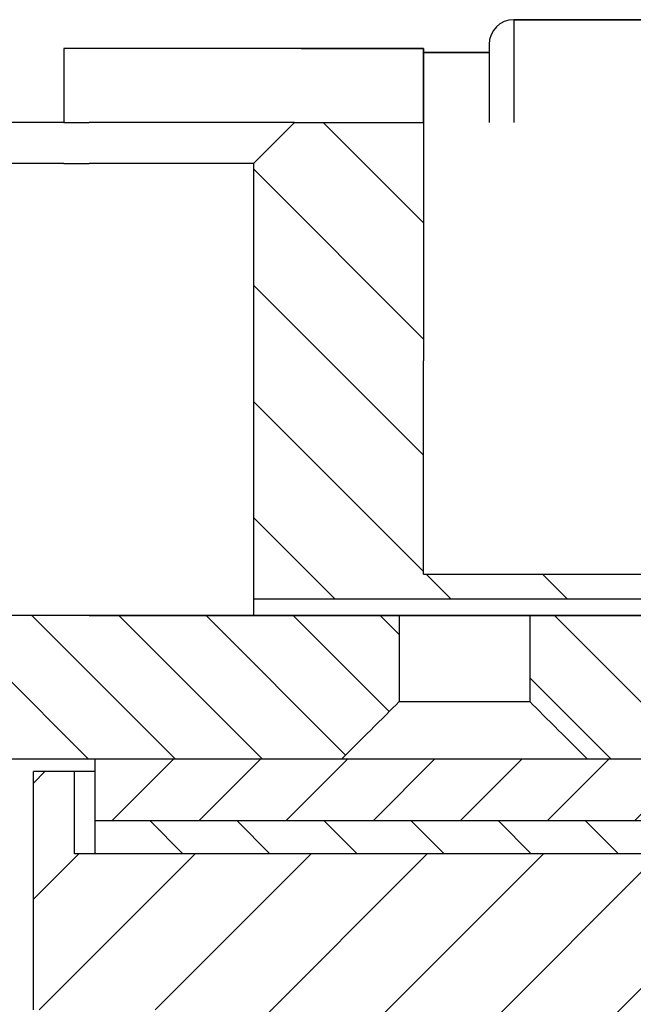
# Model space of a CAD drawing. Extents: x -1809 to 6113, y -4129 to 1471.
# Tile 5 of 197: x -91 to -76, y -2775 to -2751. Entities that reach past the tile are written whole.
import ezdxf

# ---------------------------------------------------------------- set-up
doc = ezdxf.new("R2010")
doc.units = 0
doc.linetypes.add('DASHED', pattern=[15, 7, -8])
doc.layers.get('0').update_dxf_attribs({"linetype": 'CONTINUOUS'})
doc.layers.add('1', color=7, linetype='CONTINUOUS')
pattern_1 = [(315, (-1117.569989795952, -6268.135432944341), (1.0606601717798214, 1.060660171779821), [])]

# ---------------------------------------------------------------- blocks, each defined once
blk = doc.blocks.new('Z-STACK', base_point=(-660.9662464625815, -2918.356431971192))
at = {"layer": '1', "linetype": 'CONTINUOUS'}
h = blk.add_hatch(dxfattribs=at)
h.set_pattern_fill('USER', color=4, scale=2, angle=315, pattern_type=0)
h.set_pattern_definition([(315, (-1117.569989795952, -6268.135432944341), (1.4142135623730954, 1.4142135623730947), [])])
h.paths.add_polyline_path([(-28.60342386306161, -2753.542867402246), (-67.60342386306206, -2753.542867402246), (-69.20342386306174, -2753.542867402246), (-69.20342386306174, -2764.542867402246), (-81.60342386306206, -2764.542867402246), (-81.60342386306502, -2759.342867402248), (-81.60342386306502, -2759.242867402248), (-81.60342386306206, -2753.542867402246), (-84.74342386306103, -2753.542867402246), (-85.74342386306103, -2754.542867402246), (-85.74342386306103, -2765.142867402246), (-67.60342386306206, -2765.142867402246), (-67.60342386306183, -2765.542867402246), (-28.60342386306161, -2765.542867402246)])
h = blk.add_hatch(dxfattribs=at)
h.set_pattern_fill('USER', color=2, scale=1.5, angle=315, pattern_type=0)
h.set_pattern_definition(pattern_1)
edge = h.paths.add_edge_path()
edge.add_line((-87.07297766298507, -2765.542867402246), (-86.9082418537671, -2765.542867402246))
edge.add_line((-86.9082418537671, -2765.542867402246), (-85.7434238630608, -2765.542867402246))
edge.add_line((-85.7434238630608, -2765.542867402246), (-82.19317602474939, -2765.542867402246))
edge.add_line((-82.19317602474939, -2765.542867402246), (-82.19317602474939, -2767.642867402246))
edge.add_spline(control_points=[(-82.19317602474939, -2767.642867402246), (-82.42761129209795, -2767.8758716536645), (-82.89595380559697, -2768.342410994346), (-83.36389360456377, -2768.8093540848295), (-83.59782187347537, -2769.042867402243)], knot_values=[0, 0, 0, 0, 0.99159343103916, 1.98318716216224, 1.98318716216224, 1.98318716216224, 1.98318716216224], degree=3, periodic=0)
edge.add_line((-83.59782187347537, -2769.042867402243), (-84.18782974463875, -2769.042867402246))
edge.add_line((-84.18782974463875, -2769.042867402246), (-84.72074886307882, -2769.042867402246))
edge.add_line((-84.72074886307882, -2769.042867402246), (-89.60342386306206, -2769.042867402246))
edge.add_line((-89.60342386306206, -2769.042867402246), (-173.7234238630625, -2769.042867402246))
edge.add_line((-173.7234238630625, -2769.042867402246), (-175.1234238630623, -2767.642867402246))
edge.add_line((-175.1234238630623, -2767.642867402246), (-175.1234238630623, -2765.542867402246))
edge.add_line((-175.1234238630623, -2765.542867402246), (-89.7434238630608, -2765.542867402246))
edge.add_line((-89.7434238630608, -2765.542867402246), (-87.07297766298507, -2765.542867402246))
h = blk.add_hatch(dxfattribs=at)
h.set_pattern_fill('USER', color=2, scale=1.5, angle=315, pattern_type=0)
h.set_pattern_definition(pattern_1)
edge = h.paths.add_edge_path()
edge.add_line((-60.82196625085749, -2765.542867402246), (-54.60362399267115, -2765.542867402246))
edge.add_line((-54.60362399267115, -2765.542867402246), (-49.78399556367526, -2765.542867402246))
edge.add_line((-49.78399556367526, -2765.542867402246), (-29.60342386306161, -2765.542867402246))
edge.add_line((-29.60342386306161, -2765.542867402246), (-28.60342386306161, -2765.542867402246))
edge.add_line((-28.60342386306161, -2765.542867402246), (-28.60342386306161, -2769.042867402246))
edge.add_line((-28.60342386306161, -2769.042867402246), (-33.10342386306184, -2769.042867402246))
edge.add_line((-33.10342386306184, -2769.042867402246), (-34.60342386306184, -2769.042867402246))
edge.add_line((-34.60342386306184, -2769.042867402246), (-35.80342386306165, -2769.042867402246))
edge.add_line((-35.80342386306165, -2769.042867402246), (-36.44204220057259, -2769.042867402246))
edge.add_line((-36.44204220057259, -2769.042867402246), (-36.51172567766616, -2769.042867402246))
edge.add_line((-36.51172567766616, -2769.042867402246), (-36.90342386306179, -2769.042867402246))
edge.add_line((-36.90342386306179, -2769.042867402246), (-37.01172567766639, -2769.042867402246))
edge.add_line((-37.01172567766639, -2769.042867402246), (-37.10342386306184, -2769.042867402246))
edge.add_line((-37.10342386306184, -2769.042867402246), (-37.30104810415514, -2769.042867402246))
edge.add_line((-37.30104810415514, -2769.042867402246), (-37.41196605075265, -2769.042867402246))
edge.add_line((-37.41196605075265, -2769.042867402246), (-37.55973702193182, -2769.042867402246))
edge.add_line((-37.55973702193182, -2769.042867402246), (-37.72413049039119, -2769.042867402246))
edge.add_line((-37.72413049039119, -2769.042867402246), (-37.91196605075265, -2769.042867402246))
edge.add_line((-37.91196605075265, -2769.042867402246), (-38.30342386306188, -2769.042867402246))
edge.add_line((-38.30342386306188, -2769.042867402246), (-40.40342386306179, -2769.042867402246))
edge.add_line((-40.40342386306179, -2769.042867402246), (-40.60342386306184, -2769.042867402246))
edge.add_line((-40.60342386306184, -2769.042867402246), (-40.84196985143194, -2769.042867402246))
edge.add_line((-40.84196985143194, -2769.042867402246), (-41.60342386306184, -2769.042867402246))
edge.add_line((-41.60342386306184, -2769.042867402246), (-41.80342386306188, -2769.042867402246))
edge.add_line((-41.80342386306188, -2769.042867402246), (-44.86711952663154, -2769.042867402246))
edge.add_line((-44.86711952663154, -2769.042867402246), (-45.76011838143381, -2769.042867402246))
edge.add_line((-45.76011838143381, -2769.042867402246), (-45.86711952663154, -2769.042867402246))
edge.add_line((-45.86711952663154, -2769.042867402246), (-49.1865976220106, -2769.042867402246))
edge.add_line((-49.1865976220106, -2769.042867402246), (-49.44512862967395, -2769.042867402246))
edge.add_line((-49.44512862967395, -2769.042867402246), (-52.1925794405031, -2769.042867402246))
edge.add_line((-52.1925794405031, -2769.042867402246), (-54.10342386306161, -2769.042867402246))
edge.add_line((-54.10342386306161, -2769.042867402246), (-55.40342386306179, -2769.042867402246))
edge.add_line((-55.40342386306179, -2769.042867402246), (-56.60342386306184, -2769.042867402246))
edge.add_line((-56.60342386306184, -2769.042867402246), (-59.40329973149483, -2769.042867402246))
edge.add_line((-59.40329973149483, -2769.042867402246), (-59.40330079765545, -2769.042867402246))
edge.add_line((-59.40330079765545, -2769.042867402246), (-60.22855454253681, -2769.042867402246))
edge.add_line((-60.22855454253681, -2769.042867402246), (-60.29822526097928, -2769.042867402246))
edge.add_line((-60.29822526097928, -2769.042867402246), (-60.79822526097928, -2769.042867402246))
edge.add_line((-60.79822526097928, -2769.042867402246), (-60.80329866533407, -2769.042867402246))
edge.add_line((-60.80329866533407, -2769.042867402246), (-61.0865139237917, -2769.042867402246))
edge.add_line((-61.0865139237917, -2769.042867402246), (-61.19847839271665, -2769.042867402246))
edge.add_line((-61.19847839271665, -2769.042867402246), (-61.34481806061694, -2769.042867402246))
edge.add_line((-61.34481806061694, -2769.042867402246), (-61.51063007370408, -2769.042867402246))
edge.add_line((-61.51063007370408, -2769.042867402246), (-61.69847839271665, -2769.042867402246))
edge.add_line((-61.69847839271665, -2769.042867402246), (-62.90329440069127, -2769.042867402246))
edge.add_line((-62.90329440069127, -2769.042867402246), (-62.90329546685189, -2769.042867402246))
edge.add_line((-62.90329546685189, -2769.042867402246), (-64.30329333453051, -2769.042867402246))
edge.add_line((-64.30329333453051, -2769.042867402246), (-66.4032890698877, -2769.042867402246))
edge.add_line((-66.4032890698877, -2769.042867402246), (-66.40329013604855, -2769.042867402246))
edge.add_line((-66.40329013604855, -2769.042867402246), (-67.80328800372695, -2769.042867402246))
edge.add_line((-67.80328800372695, -2769.042867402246), (-69.90328373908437, -2769.042867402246))
edge.add_line((-69.90328373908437, -2769.042867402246), (-69.903284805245, -2769.042867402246))
edge.add_line((-69.903284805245, -2769.042867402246), (-71.30328267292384, -2769.042867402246))
edge.add_line((-71.30328267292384, -2769.042867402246), (-72.30343537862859, -2769.042867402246))
edge.add_line((-72.30343537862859, -2769.042867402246), (-77.60840443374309, -2769.042867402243))
edge.add_spline(control_points=[(-77.60840443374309, -2769.042867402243), (-77.84233270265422, -2768.809354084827), (-78.31027250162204, -2768.34241099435), (-78.77861501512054, -2767.875871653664), (-79.0130502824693, -2767.642867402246)], knot_values=[0, 0, 0, 0, 0.99159373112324, 1.9831871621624, 1.9831871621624, 1.9831871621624, 1.9831871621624], degree=3, periodic=0)
edge.add_line((-79.0130502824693, -2767.642867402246), (-79.0130502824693, -2765.542867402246))
edge.add_line((-79.0130502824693, -2765.542867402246), (-77.60342386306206, -2765.542867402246))
edge.add_line((-77.60342386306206, -2765.542867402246), (-73.20342386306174, -2765.542867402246))
edge.add_line((-73.20342386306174, -2765.542867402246), (-68.70342386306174, -2765.542867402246))
edge.add_line((-68.70342386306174, -2765.542867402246), (-67.01085341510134, -2765.542867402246))
edge.add_line((-67.01085341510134, -2765.542867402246), (-60.82196625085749, -2765.542867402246))
h = blk.add_hatch(dxfattribs=at)
h.set_pattern_fill('USER', color=6, scale=1.5, angle=45, pattern_type=0)
h.set_pattern_definition([(45, (-1117.569989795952, -6268.135432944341), (-1.0606601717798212, 1.0606601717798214), [])])
h.paths.add_polyline_path([(-77.608404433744, -2769.042867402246), (-72.30343537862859, -2769.042867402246), (-71.30328267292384, -2769.042867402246), (-71.30328267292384, -2770.142867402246), (-71.7032820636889, -2770.542867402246), (-72.30343537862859, -2770.542867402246), (-89.60342386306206, -2770.542867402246), (-89.60342386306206, -2769.042867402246), (-84.72074886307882, -2769.042867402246), (-84.18782974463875, -2769.042867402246), (-83.59782187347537, -2769.042867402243)])
h = blk.add_hatch(dxfattribs=at)
h.set_pattern_fill('USER', color=1, scale=2, angle=45, pattern_type=0)
h.set_pattern_definition([(45, (-1117.569989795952, -6268.135432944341), (-1.414213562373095, 1.4142135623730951), [])])
h.paths.add_polyline_path([(-75.59411490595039, -2771.342867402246), (-75.42775477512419, -2771.342867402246), (-75.03888839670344, -2771.342867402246), (-74.23006377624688, -2771.342867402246), (-73.1534140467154, -2771.342867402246), (-72.99928100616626, -2771.342867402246), (-72.73215002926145, -2771.342867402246), (-72.59411490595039, -2771.342867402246), (-72.30343537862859, -2771.342867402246), (-72.10328145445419, -2771.342867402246), (-72.10328145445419, -2817.242867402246), (-72.59411490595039, -2817.242867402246), (-73.1534140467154, -2817.242867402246), (-74.2300637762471, -2817.242867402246), (-75.03888839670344, -2817.242867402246), (-75.42775477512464, -2817.242867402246), (-75.59411490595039, -2817.242867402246), (-76.09377373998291, -2817.242867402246), (-76.27405689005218, -2817.242867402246), (-76.70867091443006, -2817.242867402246), (-77.72972261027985, -2817.242867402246), (-78.48309845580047, -2817.242867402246), (-78.96965711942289, -2817.242867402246), (-79.09377373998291, -2817.242867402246), (-79.59343257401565, -2817.242867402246), (-79.73197329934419, -2817.242867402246), (-80.26985399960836, -2817.242867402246), (-81.22938144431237, -2817.242867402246), (-81.92138229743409, -2817.242867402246), (-82.51859195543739, -2817.242867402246), (-82.59343257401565, -2817.242867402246), (-83.09309140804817, -2817.242867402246), (-83.18285721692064, -2817.242867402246), (-83.83840521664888, -2817.242867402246), (-84.18782974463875, -2817.242867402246), (-84.72074886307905, -2817.242867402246), (-84.72904027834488, -2817.242867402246), (-84.83727637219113, -2817.242867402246), (-86.09309140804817, -2817.242867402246), (-87.10342386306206, -2817.242867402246), (-87.10342386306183, -2775.142867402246), (-87.35342386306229, -2775.142867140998), (-91.10342386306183, -2775.142867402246), (-91.10342386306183, -2769.342867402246), (-90.10342386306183, -2769.342867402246), (-90.10342386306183, -2771.342867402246), (-89.60342386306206, -2771.342867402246), (-86.09309140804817, -2771.342867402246), (-84.8372763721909, -2771.342867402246), (-84.72904027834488, -2771.342867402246), (-84.72074886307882, -2771.342867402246), (-84.18782974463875, -2771.342867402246), (-83.83840521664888, -2771.342867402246), (-83.18285721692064, -2771.342867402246), (-83.09309140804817, -2771.342867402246), (-82.59343257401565, -2771.342867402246), (-82.51859195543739, -2771.342867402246), (-81.92138229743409, -2771.342867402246), (-81.22938144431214, -2771.342867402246), (-80.26985399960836, -2771.342867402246), (-79.73197329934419, -2771.342867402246), (-79.59343257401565, -2771.342867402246), (-79.09377373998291, -2771.342867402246), (-78.96965711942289, -2771.342867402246), (-78.48309845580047, -2771.342867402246), (-77.72972261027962, -2771.342867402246), (-76.70867091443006, -2771.342867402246), (-76.27405689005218, -2771.342867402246), (-76.09377373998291, -2771.342867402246)])
h = blk.add_hatch(dxfattribs=at)
h.set_pattern_fill('USER', color=3, scale=1.5, angle=315, pattern_type=0)
h.set_pattern_definition(pattern_1)
h.paths.add_polyline_path([(-72.30343537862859, -2770.542867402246), (-71.7032820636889, -2770.542867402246), (-71.30328267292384, -2770.542867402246), (-71.30328267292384, -2771.342867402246), (-72.10328145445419, -2771.342867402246), (-72.30343537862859, -2771.342867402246), (-72.59411490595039, -2771.342867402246), (-72.73215002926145, -2771.342867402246), (-72.99928100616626, -2771.342867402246), (-73.1534140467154, -2771.342867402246), (-74.23006377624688, -2771.342867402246), (-75.03888839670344, -2771.342867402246), (-75.42775477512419, -2771.342867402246), (-75.59411490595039, -2771.342867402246), (-76.09377373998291, -2771.342867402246), (-76.27405689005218, -2771.342867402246), (-76.70867091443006, -2771.342867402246), (-77.72972261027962, -2771.342867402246), (-78.48309845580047, -2771.342867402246), (-78.96965711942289, -2771.342867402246), (-79.09377373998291, -2771.342867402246), (-79.59343257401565, -2771.342867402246), (-79.73197329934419, -2771.342867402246), (-80.26985399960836, -2771.342867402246), (-81.22938144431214, -2771.342867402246), (-81.92138229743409, -2771.342867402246), (-82.51859195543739, -2771.342867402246), (-82.59343257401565, -2771.342867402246), (-83.09309140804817, -2771.342867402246), (-83.18285721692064, -2771.342867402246), (-83.83840521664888, -2771.342867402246), (-84.72074886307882, -2771.342867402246), (-84.72904027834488, -2771.342867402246), (-84.8372763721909, -2771.342867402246), (-86.09309140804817, -2771.342867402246), (-89.60342386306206, -2771.342867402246), (-89.60342386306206, -2770.542867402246)])
at = {"color": 7, "linetype": 'CONTINUOUS'}
for p, q in [((-79.40342386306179, -2751.042867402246), (-71.60342386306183, -2751.042867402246)), ((-79.40342386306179, -2751.042867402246), (-79.40342386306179, -2753.542867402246)), ((-71.60342386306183, -2751.042867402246), (-79.40342386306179, -2751.042867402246)), ((-79.40342386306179, -2751.042867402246), (-79.40342386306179, -2753.542867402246)), ((-81.60342386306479, -2751.742867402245), (-90.36342386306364, -2751.742867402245)), ((-84.58255472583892, -2751.742867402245), (-81.60342386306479, -2751.742867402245)), ((-81.60342386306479, -2751.742867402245), (-81.60342386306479, -2751.842867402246)), ((-81.60342386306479, -2751.842867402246), (-81.60342386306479, -2751.742867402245)), ((-81.60342386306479, -2751.842867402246), (-80.00342386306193, -2751.842867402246)), ((-81.60342386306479, -2751.842867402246), (-81.60342386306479, -2753.542867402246)), ((-80.00342386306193, -2751.842867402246), (-81.60342386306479, -2751.842867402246)), ((-81.60342386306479, -2753.542867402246), (-81.60342386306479, -2751.842867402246)), ((-80.0034238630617, -2751.642867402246), (-80.00342386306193, -2751.842867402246)), ((-80.0034238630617, -2751.642867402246), (-80.00342386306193, -2751.842867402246)), ((-80.00342386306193, -2751.842867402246), (-80.0034238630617, -2753.042867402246)), ((-80.00342386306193, -2751.842867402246), (-80.0034238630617, -2753.042867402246)), ((-80.0034238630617, -2753.042867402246), (-80.00342386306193, -2753.542867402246)), ((-80.0034238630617, -2753.042867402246), (-80.00342386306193, -2753.542867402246)), ((-90.10342386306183, -2769.342867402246), (-91.10342386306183, -2769.342867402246)), ((-91.10342386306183, -2775.142867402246), (-91.10342386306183, -2769.342867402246)), ((-89.60342386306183, -2769.342867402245), (-90.10342386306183, -2769.342867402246)), ((-90.10342386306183, -2771.342867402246), (-90.10342386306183, -2769.342867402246)), ((-89.60342386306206, -2771.342867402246), (-90.10342386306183, -2771.342867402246))]:
    blk.add_line(p, q, dxfattribs=at)
at = {"color": 7, "linetype": 'DASHED'}
for p, q in [((-80.00342386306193, -2751.842867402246), (-80.0034238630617, -2753.042867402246)), ((-80.00342386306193, -2751.842867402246), (-80.0034238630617, -2753.042867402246)), ((-80.0034238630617, -2753.042867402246), (-80.00342386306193, -2753.542867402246)), ((-80.0034238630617, -2753.042867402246), (-80.00342386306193, -2753.542867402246)), ((-86.09309140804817, -2771.342867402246), (-89.60342386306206, -2771.342867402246)), ((-84.8372763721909, -2771.342867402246), (-86.09309140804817, -2771.342867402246)), ((-84.72904027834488, -2771.342867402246), (-84.8372763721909, -2771.342867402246)), ((-84.72074886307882, -2771.342867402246), (-84.72904027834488, -2771.342867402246)), ((-84.18782974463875, -2771.342867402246), (-84.72074886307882, -2771.342867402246)), ((-83.83840521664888, -2771.342867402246), (-84.18782974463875, -2771.342867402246)), ((-83.18285721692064, -2771.342867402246), (-83.83840521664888, -2771.342867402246)), ((-83.09309140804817, -2771.342867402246), (-83.18285721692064, -2771.342867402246)), ((-82.59343257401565, -2771.342867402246), (-83.09309140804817, -2771.342867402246)), ((-82.51859195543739, -2771.342867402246), (-82.59343257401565, -2771.342867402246)), ((-81.92138229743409, -2771.342867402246), (-82.51859195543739, -2771.342867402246)), ((-81.22938144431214, -2771.342867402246), (-81.92138229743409, -2771.342867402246)), ((-80.26985399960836, -2771.342867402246), (-81.22938144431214, -2771.342867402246)), ((-79.73197329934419, -2771.342867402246), (-80.26985399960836, -2771.342867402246)), ((-79.59343257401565, -2771.342867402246), (-79.73197329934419, -2771.342867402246)), ((-79.09377373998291, -2771.342867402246), (-79.59343257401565, -2771.342867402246)), ((-78.96965711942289, -2771.342867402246), (-79.09377373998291, -2771.342867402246)), ((-78.48309845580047, -2771.342867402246), (-78.96965711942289, -2771.342867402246)), ((-77.72972261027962, -2771.342867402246), (-78.48309845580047, -2771.342867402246)), ((-76.70867091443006, -2771.342867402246), (-77.72972261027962, -2771.342867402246)), ((-76.27405689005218, -2771.342867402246), (-76.70867091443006, -2771.342867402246))]:
    blk.add_line(p, q, dxfattribs=at)
at = {"color": 4, "linetype": 'CONTINUOUS'}
for p, q in [((-90.36342386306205, -2753.542867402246), (-187.423423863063, -2753.542867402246)), ((-90.36342386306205, -2753.542867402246), (-89.74342386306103, -2753.542867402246)), ((-84.74342386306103, -2753.542867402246), (-89.74342386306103, -2753.542867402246)), ((-84.74342386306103, -2753.542867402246), (-85.74342386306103, -2754.542867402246)), ((-84.74342386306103, -2753.542867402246), (-81.60342386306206, -2753.542867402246)), ((-81.60342386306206, -2753.542867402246), (-81.60342386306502, -2759.242867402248)), ((-90.36342386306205, -2754.542867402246), (-186.423423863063, -2754.542867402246)), ((-90.36342386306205, -2754.542867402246), (-89.74342386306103, -2754.542867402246)), ((-85.74342386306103, -2754.542867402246), (-89.74342386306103, -2754.542867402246)), ((-85.74342386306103, -2754.542867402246), (-85.74342386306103, -2765.142867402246)), ((-81.60342386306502, -2759.242867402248), (-81.60342386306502, -2759.342867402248)), ((-81.60342386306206, -2764.542867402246), (-81.60342386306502, -2759.342867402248)), ((-81.60342386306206, -2764.542867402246), (-69.20342386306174, -2764.542867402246)), ((-85.74342386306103, -2765.142867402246), (-67.60342386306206, -2765.142867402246))]:
    blk.add_line(p, q, dxfattribs=at)
at = {"color": 2, "linetype": 'DASHED'}
for p, q in [((-175.1234238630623, -2765.542867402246), (-89.7434238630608, -2765.542867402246)), ((-89.7434238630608, -2765.542867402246), (-87.07297766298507, -2765.542867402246)), ((-87.07297766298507, -2765.542867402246), (-86.9082418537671, -2765.542867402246)), ((-86.9082418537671, -2765.542867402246), (-85.7434238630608, -2765.542867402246)), ((-85.7434238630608, -2765.542867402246), (-82.19317602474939, -2765.542867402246)), ((-82.19317602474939, -2765.542867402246), (-82.10342386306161, -2765.542867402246)), ((-82.10342386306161, -2765.542867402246), (-82.09250929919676, -2765.542867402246)), ((-82.09250929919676, -2765.542867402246), (-79.1137170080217, -2765.542867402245)), ((-79.1137170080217, -2765.542867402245), (-79.0130502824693, -2765.542867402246)), ((-79.0130502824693, -2765.542867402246), (-77.60342386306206, -2765.542867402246)), ((-77.60342386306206, -2765.542867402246), (-73.20342386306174, -2765.542867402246)), ((-84.72074886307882, -2769.042867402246), (-89.60342386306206, -2769.042867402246)), ((-83.59782187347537, -2769.042867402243), (-84.18782974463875, -2769.042867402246)), ((-77.60840443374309, -2769.042867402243), (-83.59782187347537, -2769.042867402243)), ((-72.30343537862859, -2769.042867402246), (-77.60840443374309, -2769.042867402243))]:
    blk.add_line(p, q, dxfattribs=at)
at = {"color": 2, "linetype": 'CONTINUOUS'}
for p, q in [((-82.19317602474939, -2765.542867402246), (-82.19317602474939, -2767.642867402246)), ((-79.0130502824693, -2765.542867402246), (-79.0130502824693, -2767.642867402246)), ((-82.19317602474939, -2767.642867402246), (-79.0130502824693, -2767.642867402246)), ((-89.60342386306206, -2769.042867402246), (-173.7234238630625, -2769.042867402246)), ((-84.18782974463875, -2769.042867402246), (-84.72074886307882, -2769.042867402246))]:
    blk.add_line(p, q, dxfattribs=at)
at = {"color": 6, "linetype": 'CONTINUOUS'}
for p, q in [((-84.72074886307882, -2769.042867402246), (-89.60342386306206, -2769.042867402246)), ((-89.60342386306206, -2770.542867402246), (-89.60342386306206, -2769.042867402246)), ((-83.59782187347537, -2769.042867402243), (-84.18782974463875, -2769.042867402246)), ((-77.608404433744, -2769.042867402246), (-83.59782187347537, -2769.042867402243)), ((-72.30343537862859, -2769.042867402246), (-77.608404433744, -2769.042867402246)), ((-72.30343537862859, -2770.542867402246), (-89.60342386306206, -2770.542867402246))]:
    blk.add_line(p, q, dxfattribs=at)
at = {"color": 6, "linetype": 'DASHED'}
blk.add_line((-84.18782974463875, -2769.042867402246), (-84.72074886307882, -2769.042867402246), dxfattribs=at)
at = {"color": 3, "linetype": 'DASHED'}
blk.add_line((-72.30343537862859, -2770.542867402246), (-89.60342386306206, -2770.542867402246), dxfattribs=at)
at = {"color": 3, "linetype": 'CONTINUOUS'}
for p, q in [((-89.60342386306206, -2771.342867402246), (-89.60342386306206, -2770.542867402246)), ((-86.09309140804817, -2771.342867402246), (-89.60342386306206, -2771.342867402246)), ((-84.8372763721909, -2771.342867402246), (-86.09309140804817, -2771.342867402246)), ((-84.72904027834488, -2771.342867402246), (-84.8372763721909, -2771.342867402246)), ((-84.72074886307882, -2771.342867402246), (-84.72904027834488, -2771.342867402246)), ((-83.83840521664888, -2771.342867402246), (-84.72074886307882, -2771.342867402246)), ((-83.18285721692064, -2771.342867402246), (-83.83840521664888, -2771.342867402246)), ((-83.09309140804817, -2771.342867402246), (-83.18285721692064, -2771.342867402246)), ((-82.59343257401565, -2771.342867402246), (-83.09309140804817, -2771.342867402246)), ((-82.51859195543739, -2771.342867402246), (-82.59343257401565, -2771.342867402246)), ((-81.92138229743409, -2771.342867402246), (-82.51859195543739, -2771.342867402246)), ((-81.22938144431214, -2771.342867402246), (-81.92138229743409, -2771.342867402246)), ((-80.26985399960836, -2771.342867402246), (-81.22938144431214, -2771.342867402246)), ((-79.73197329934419, -2771.342867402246), (-80.26985399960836, -2771.342867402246)), ((-79.59343257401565, -2771.342867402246), (-79.73197329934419, -2771.342867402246)), ((-79.09377373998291, -2771.342867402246), (-79.59343257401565, -2771.342867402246)), ((-78.96965711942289, -2771.342867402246), (-79.09377373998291, -2771.342867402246)), ((-78.48309845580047, -2771.342867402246), (-78.96965711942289, -2771.342867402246)), ((-77.72972261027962, -2771.342867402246), (-78.48309845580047, -2771.342867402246)), ((-76.70867091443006, -2771.342867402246), (-77.72972261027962, -2771.342867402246)), ((-76.27405689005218, -2771.342867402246), (-76.70867091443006, -2771.342867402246))]:
    blk.add_line(p, q, dxfattribs=at)
at = {"color": 7, "linetype": 'CONTINUOUS'}
blk.add_arc((-79.40342386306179, -2751.642867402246), 0.59999999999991, 90, 180, dxfattribs=at)
blk.add_arc((-79.40342386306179, -2751.642867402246), 0.59999999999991, 90, 180, dxfattribs=at)
at = {"color": 2, "linetype": 'CONTINUOUS'}
for points, knots in [([(-82.19317602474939, -2767.642867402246), (-82.38691614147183, -2767.835404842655), (-82.617255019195, -2768.064749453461), (-82.89585305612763, -2768.342511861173), (-83.09979910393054, -2768.545846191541), (-83.3317117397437, -2768.777225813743), (-83.59782187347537, -2769.042867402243)], [0.9173933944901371, 0.9173933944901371, 0.9173933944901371, 0.9173933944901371, 1.908986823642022, 1.908986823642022, 1.908986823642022, 2.900580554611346, 2.900580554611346, 2.900580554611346, 2.900580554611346]), ([(-77.60840443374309, -2769.042867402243), (-77.87451457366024, -2768.777225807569), (-78.10642720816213, -2768.54584618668), (-78.31037325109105, -2768.342511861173), (-78.58897128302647, -2768.064749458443), (-78.81931016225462, -2767.835404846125), (-79.0130502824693, -2767.642867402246)], [2.015425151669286, 2.015425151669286, 2.015425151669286, 2.015425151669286, 3.007018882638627, 3.007018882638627, 3.007018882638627, 3.998612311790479, 3.998612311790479, 3.998612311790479, 3.998612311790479])]:
    blk.add_open_spline(points, degree=3, knots=knots, dxfattribs=at)
at = {"layer": '1', "color": 7, "linetype": 'CONTINUOUS'}
blk.add_line((-90.36342386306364, -2751.742867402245), (-90.36342386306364, -2753.542867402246), dxfattribs=at)
at = {"layer": '1', "color": 4, "linetype": 'CONTINUOUS'}
for p, q in [((-85.74342386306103, -2765.142867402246), (-85.7434238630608, -2765.542867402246)), ((-85.7434238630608, -2765.542867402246), (-186.4234238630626, -2765.542867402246)), ((-67.60342386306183, -2765.542867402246), (-85.7434238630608, -2765.542867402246))]:
    blk.add_line(p, q, dxfattribs=at)

msp = doc.modelspace()

# ---------------------------------------------------------------- block references
at = {"layer": '1'}
msp.add_blockref('Z-STACK', (-660.9662464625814, -2918.3564319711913), dxfattribs=at)

doc.saveas('drawing.dxf')
